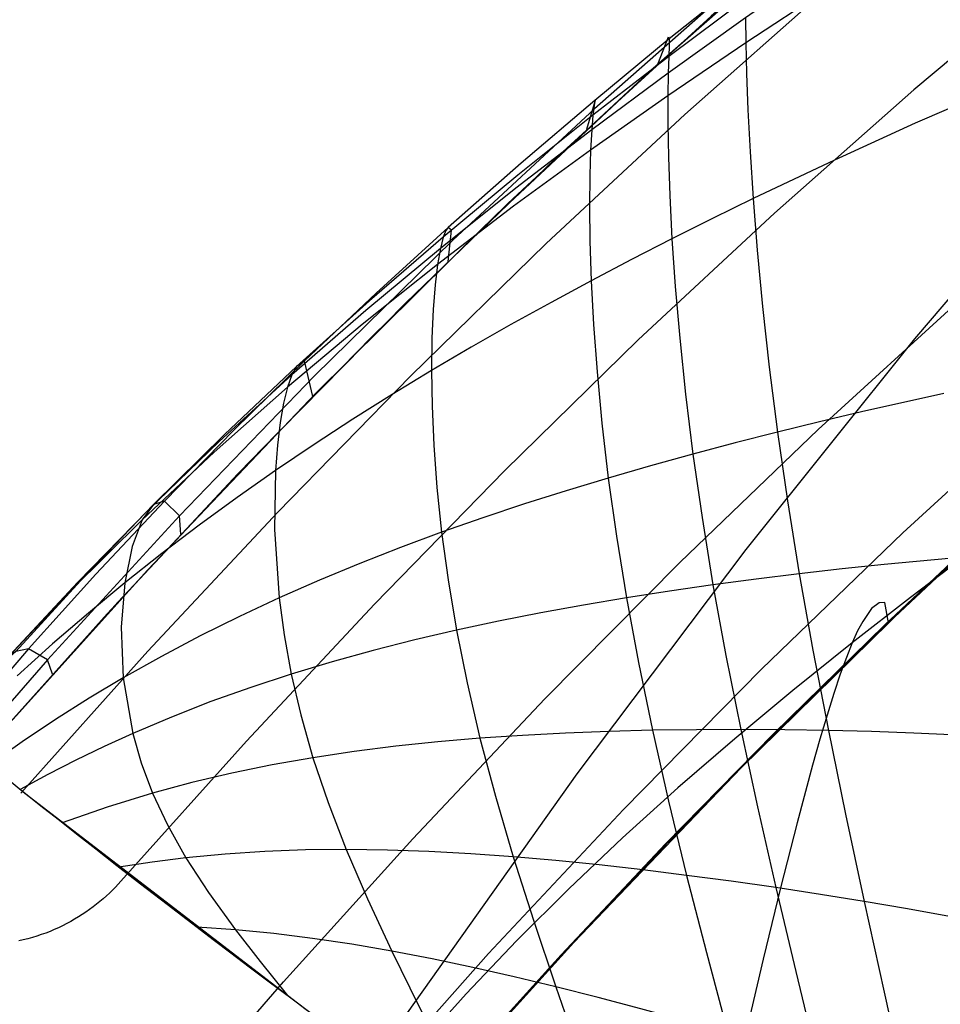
# Model space of a CAD drawing. Header units: millimetres. Extents: x -58 to 58, y -58 to 57.
# Tile 7 of 102: x -34.01 to -29.13, y -43.73 to -38.51. Entities that reach past the tile are written whole.
import ezdxf

# ---------------------------------------------------------------- set-up
doc = ezdxf.new("R2010")
doc.units = ezdxf.units.MM
doc.header["$MEASUREMENT"] = 0
doc.layers.add('Predefinito', color=5, linetype='Continuous')

msp = doc.modelspace()

# ---------------------------------------------------------------- linework, layer by layer
at = {"layer": 'Predefinito'}
for points in [[(-23.90540570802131, -34.00069323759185), (-24.35787951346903, -34.24043988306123), (-24.81011183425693, -34.49087918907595), (-25.26205414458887, -34.75212762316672), (-25.71365791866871, -35.02430165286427), (-26.1648746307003, -35.30751774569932), (-26.61565575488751, -35.60189236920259), (-27.0659527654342, -35.9075419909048), (-27.96506602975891, -36.55293203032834), (-28.86240202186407, -37.24444146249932), (-29.75818754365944, -37.98303480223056), (-30.65264939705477, -38.76967656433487), (-31.54601438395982, -39.60533126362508), (-32.43850930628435, -40.49096341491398), (-33.33036096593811, -41.42753753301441), (-34.22179616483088, -42.41601813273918)], [(-24.01589503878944, -35.19298566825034), (-24.45181120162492, -35.43763211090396), (-24.88189660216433, -35.68941604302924), (-25.30629820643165, -35.94815756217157), (-26.13861180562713, -36.48582568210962), (-26.94985104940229, -37.04929111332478), (-27.74123541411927, -37.63706108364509), (-28.51383018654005, -38.24783156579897), (-29.2686046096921, -38.88041610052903), (-30.00648346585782, -39.53368265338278), (-30.72831327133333, -40.20659499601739), (-31.43490386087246, -40.8981618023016), (-32.12699649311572, -41.60747569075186), (-32.80530049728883, -42.33366836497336), (-33.4704657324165, -43.07594432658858)], [(-33.93601250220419, -45.17296819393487), (-33.27924317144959, -44.38447775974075), (-32.60840724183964, -43.61023131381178), (-31.92336027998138, -42.85178735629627), (-31.22328973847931, -42.11004942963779), (-30.50733791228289, -41.38597129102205), (-29.77455277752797, -40.68061157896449), (-29.02392688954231, -39.9950905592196), (-28.25435489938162, -39.33063736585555), (-27.46464184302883, -38.68858078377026), (-26.65349084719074, -38.07036291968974), (-25.81949383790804, -37.47754953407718), (-25.39345557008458, -37.19119494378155), (-24.74263201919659, -36.77492662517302), (-24.0813020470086, -36.37775069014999)], [(-23.60010614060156, -37.25490381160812), (-24.29787822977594, -37.67603730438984), (-24.98026910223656, -38.11700572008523), (-25.64994089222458, -38.57829778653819), (-26.30695659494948, -39.0588632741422), (-26.95137920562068, -39.55765195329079), (-27.58418216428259, -40.07426001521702), (-28.20356774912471, -40.60558441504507), (-28.80869124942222, -41.149110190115), (-29.39870795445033, -41.70232237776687), (-29.99153823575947, -42.28156309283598), (-30.56676437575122, -42.8670489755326), (-31.12380647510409, -43.45737146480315), (-31.6620846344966, -44.0511219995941), (-32.73089291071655, -45.29715935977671), (-33.7575327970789, -46.5475990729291)], [(-24.07597128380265, -37.53878575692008), (-24.50701875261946, -37.80811772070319), (-24.9387710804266, -38.08947887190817), (-25.37125144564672, -38.38306711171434), (-25.80448302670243, -38.68908034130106), (-26.23848900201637, -39.00771646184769), (-26.67329255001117, -39.33917337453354), (-27.54538507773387, -40.04134118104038), (-28.42094603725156, -40.79716697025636), (-29.30016085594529, -41.60823395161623), (-30.18321496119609, -42.47612533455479), (-31.07029378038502, -43.40242432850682), (-31.96158274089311, -44.38871414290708), (-32.8572672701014, -45.43657798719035), (-33.75753279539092, -46.5475990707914)], [(-24.07597119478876, -37.53878586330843), (-24.50701866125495, -37.80811782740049), (-24.93877098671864, -38.0894789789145), (-25.37125134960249, -38.38306721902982), (-25.80448292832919, -38.68908044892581), (-26.23848890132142, -39.00771656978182), (-26.67329244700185, -39.33917348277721), (-27.54538497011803, -40.0413412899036), (-28.42094592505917, -40.79716707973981), (-29.30016073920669, -41.60823406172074), (-30.18321483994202, -42.47612544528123), (-31.07029365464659, -43.40242443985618), (-31.96158261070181, -44.38871425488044), (-32.85726713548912, -45.43657809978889), (-33.75753265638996, -46.54759918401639)], [(-35.43067310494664, -41.41156122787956), (-33.98019420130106, -42.60981579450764), (-32.48922045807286, -43.75729143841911), (-30.95952869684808, -44.85262069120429), (-29.39294188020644, -45.89449822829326), (-27.79132693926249, -46.8816824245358), (-26.15659254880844, -47.8129968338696), (-24.49068685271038, -48.6873315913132), (-22.79559514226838, -49.50364473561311), (-21.07333749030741, -50.26096345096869), (-19.32596634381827, -50.95838522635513), (-17.55556407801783, -51.59507893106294), (-15.764240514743, -52.17028580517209), (-13.95413040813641, -52.68332036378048)], [(-33.4704657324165, -43.07594432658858), (-33.48497786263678, -43.09210896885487), (-33.49996595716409, -43.10808836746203), (-33.51542962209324, -43.1238644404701), (-33.53136764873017, -43.13941883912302), (-33.54777798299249, -43.15473298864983), (-33.56465769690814, -43.16978813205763), (-33.58200296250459, -43.18456537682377), (-33.59980902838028, -43.19904574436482), (-33.61807019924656, -43.2132102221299), (-33.6367798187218, -43.22703981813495), (-33.65593025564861, -43.2405156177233), (-33.67551289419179, -43.25361884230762), (-33.69551812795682, -43.26633090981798), (-33.71593535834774, -43.27863349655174), (-33.73675299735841, -43.29050860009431), (-33.75795847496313, -43.30193860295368), (-33.77953825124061, -43.31290633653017), (-33.80147783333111, -43.3233951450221), (-33.82376179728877, -43.33338894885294), (-33.84637381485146, -43.34287230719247), (-33.86929668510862, -43.35183047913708), (-33.89251237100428, -43.36024948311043), (-33.91600204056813, -43.36811615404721), (-33.93974611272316, -43.37541819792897), (-33.96372430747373, -43.38214424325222), (-33.98791570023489, -43.3882838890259), (-34.01229878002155, -43.39382774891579)]]:
    msp.add_lwpolyline(points, dxfattribs=at)
at = {"layer": 'Predefinito', "extrusion": (0.7574863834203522, 0.6528509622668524, 0)}
msp.add_lwpolyline([(-10.34334909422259, 320), (-10.32115315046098, 319.9997536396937), (-10.29876885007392, 319.9990058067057), (-10.27621085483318, 319.9977436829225), (-10.25349465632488, 319.9959549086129), (-10.23063656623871, 319.9936276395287), (-10.2076537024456, 319.9907506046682), (-10.18456397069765, 319.9873131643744), (-10.16138604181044, 319.9833053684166), (-10.13813932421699, 319.9787180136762), (-10.11484393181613, 319.9735427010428), (-10.09152064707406, 319.9677718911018), (-10.06819087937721, 319.961398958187), (-10.04487661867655, 319.9544182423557), (-10.0216003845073, 319.9468250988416), (-9.998385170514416, 319.9386159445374), (-9.975254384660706, 319.9297883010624), (-9.952231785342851, 319.920340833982), (-9.929341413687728, 319.9102733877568), (-9.906607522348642, 319.899587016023), (-9.884054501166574, 319.8882840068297), (-9.861706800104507, 319.8763679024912), (-9.839588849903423, 319.8638435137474), (-9.817724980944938, 319.8507169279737), (-9.796139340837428, 319.8369955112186), (-9.774855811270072, 319.8226879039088), (-9.753897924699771, 319.807804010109), (-9.733288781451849, 319.7923549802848), (-9.71305096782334, 319.7763531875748), (-9.693206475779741, 319.7598121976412), (-9.673776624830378, 319.7427467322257), (-9.654781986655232, 319.7251726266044), (-9.636242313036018, 319.7071067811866), (-9.618176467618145, 319.6885671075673), (-9.600602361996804, 319.6695724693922), (-9.583536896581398, 319.6501426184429), (-9.566995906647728, 319.6302981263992), (-9.550994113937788, 319.6100603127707), (-9.535545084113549, 319.5894511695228), (-9.520661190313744, 319.5684932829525), (-9.506353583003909, 319.5472097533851), (-9.49263216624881, 319.5256241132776), (-9.479505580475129, 319.5037602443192), (-9.466981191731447, 319.4816422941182), (-9.455065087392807, 319.459294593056), (-9.443762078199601, 319.4367415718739), (-9.433075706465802, 319.4140076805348), (-9.42300826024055, 319.3911173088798), (-9.413560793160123, 319.3680947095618), (-9.404733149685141, 319.3449639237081), (-9.396523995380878, 319.3217487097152), (-9.388930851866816, 319.298472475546), (-9.381950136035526, 319.2751582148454), (-9.375577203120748, 319.2518284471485), (-9.369806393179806, 319.2285051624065), (-9.364631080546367, 319.2052097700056), (-9.360043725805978, 319.1819630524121), (-9.356035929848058, 319.1587851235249), (-9.352598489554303, 319.1356953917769), (-9.349721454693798, 319.1127125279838), (-9.347394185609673, 319.0898544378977), (-9.345605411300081, 319.0671382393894), (-9.344343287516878, 319.0445802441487), (-9.34359545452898, 319.0221959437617), (-9.343349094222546, 319)], dxfattribs=at)
at = {"layer": 'Predefinito', "extrusion": (0.7229638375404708, 0.690885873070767, 0)}
msp.add_lwpolyline([(-7.838156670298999, 320), (-7.815960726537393, 319.9997536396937), (-7.793576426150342, 319.9990058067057), (-7.771018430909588, 319.9977436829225), (-7.748302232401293, 319.9959549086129), (-7.725444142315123, 319.9936276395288), (-7.702461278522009, 319.9907506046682), (-7.679371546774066, 319.9873131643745), (-7.656193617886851, 319.9833053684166), (-7.632946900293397, 319.9787180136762), (-7.609651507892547, 319.9735427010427), (-7.586328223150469, 319.9677718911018), (-7.562998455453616, 319.961398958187), (-7.539684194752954, 319.9544182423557), (-7.516407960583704, 319.9468250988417), (-7.493192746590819, 319.9386159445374), (-7.470061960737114, 319.9297883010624), (-7.44703936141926, 319.920340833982), (-7.424148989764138, 319.9102733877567), (-7.401415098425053, 319.899587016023), (-7.378862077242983, 319.8882840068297), (-7.356514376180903, 319.8763679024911), (-7.334396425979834, 319.8638435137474), (-7.312532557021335, 319.8507169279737), (-7.290946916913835, 319.8369955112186), (-7.269663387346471, 319.8226879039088), (-7.248705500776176, 319.807804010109), (-7.228096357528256, 319.7923549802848), (-7.207858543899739, 319.7763531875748), (-7.188014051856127, 319.7598121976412), (-7.168584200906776, 319.7427467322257), (-7.149589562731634, 319.7251726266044), (-7.131049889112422, 319.7071067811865), (-7.112984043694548, 319.6885671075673), (-7.095409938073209, 319.6695724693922), (-7.0783444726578, 319.6501426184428), (-7.061803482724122, 319.6302981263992), (-7.045801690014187, 319.6100603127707), (-7.03035266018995, 319.5894511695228), (-7.015468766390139, 319.5684932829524), (-7.001161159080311, 319.5472097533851), (-6.98743974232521, 319.5256241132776), (-6.97431315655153, 319.5037602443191), (-6.961788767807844, 319.481642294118), (-6.949872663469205, 319.459294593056), (-6.938569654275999, 319.4367415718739), (-6.927883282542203, 319.4140076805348), (-6.917815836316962, 319.3911173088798), (-6.908368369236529, 319.3680947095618), (-6.899540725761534, 319.3449639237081), (-6.891331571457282, 319.3217487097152), (-6.883738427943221, 319.298472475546), (-6.876757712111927, 319.2751582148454), (-6.870384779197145, 319.2518284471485), (-6.864613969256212, 319.2285051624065), (-6.85943865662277, 319.2052097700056), (-6.854851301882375, 319.1819630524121), (-6.850843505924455, 319.1587851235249), (-6.847406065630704, 319.135695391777), (-6.844529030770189, 319.1127125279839), (-6.842201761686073, 319.0898544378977), (-6.840412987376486, 319.0671382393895), (-6.83915086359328, 319.0445802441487), (-6.838403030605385, 319.0221959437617), (-6.838156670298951, 319)], dxfattribs=at)
at = {"layer": 'Predefinito', "extrusion": (0.6903835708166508, 0.7234435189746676, 0)}
msp.add_lwpolyline([(-5.483050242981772, 320), (-5.460854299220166, 319.9997536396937), (-5.438469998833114, 319.9990058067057), (-5.415912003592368, 319.9977436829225), (-5.393195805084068, 319.9959549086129), (-5.3703377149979, 319.9936276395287), (-5.347354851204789, 319.9907506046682), (-5.324265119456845, 319.9873131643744), (-5.301087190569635, 319.9833053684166), (-5.277840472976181, 319.9787180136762), (-5.254545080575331, 319.9735427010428), (-5.231221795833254, 319.9677718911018), (-5.2078920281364, 319.961398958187), (-5.184577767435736, 319.9544182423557), (-5.161301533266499, 319.9468250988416), (-5.138086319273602, 319.9386159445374), (-5.1149555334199, 319.9297883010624), (-5.091932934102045, 319.920340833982), (-5.06904256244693, 319.9102733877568), (-5.046308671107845, 319.899587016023), (-5.023755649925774, 319.8882840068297), (-5.001407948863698, 319.8763679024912), (-4.979289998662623, 319.8638435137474), (-4.957426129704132, 319.8507169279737), (-4.935840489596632, 319.8369955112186), (-4.914556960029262, 319.8226879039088), (-4.89359907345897, 319.807804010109), (-4.872989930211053, 319.7923549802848), (-4.852752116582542, 319.7763531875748), (-4.832907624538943, 319.7598121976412), (-4.813477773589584, 319.7427467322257), (-4.794483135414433, 319.7251726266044), (-4.775943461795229, 319.7071067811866), (-4.757877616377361, 319.6885671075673), (-4.74030351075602, 319.6695724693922), (-4.72323804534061, 319.6501426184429), (-4.706697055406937, 319.6302981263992), (-4.69069526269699, 319.6100603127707), (-4.675246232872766, 319.5894511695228), (-4.660362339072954, 319.5684932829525), (-4.646054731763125, 319.5472097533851), (-4.632333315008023, 319.5256241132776), (-4.619206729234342, 319.5037602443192), (-4.606682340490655, 319.4816422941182), (-4.594766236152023, 319.459294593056), (-4.583463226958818, 319.4367415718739), (-4.572776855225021, 319.4140076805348), (-4.562709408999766, 319.3911173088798), (-4.553261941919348, 319.3680947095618), (-4.544434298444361, 319.3449639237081), (-4.536225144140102, 319.3217487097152), (-4.528632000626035, 319.298472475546), (-4.521651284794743, 319.2751582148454), (-4.51527835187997, 319.2518284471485), (-4.50950754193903, 319.2285051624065), (-4.50433222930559, 319.2052097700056), (-4.499744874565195, 319.1819630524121), (-4.495737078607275, 319.1587851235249), (-4.492299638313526, 319.1356953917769), (-4.489422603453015, 319.1127125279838), (-4.4870953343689, 319.0898544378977), (-4.48530656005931, 319.0671382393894), (-4.484044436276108, 319.0445802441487), (-4.483296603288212, 319.0221959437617), (-4.483050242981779, 319)], dxfattribs=at)
at = {"layer": 'Predefinito', "extrusion": (0.710106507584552, 0.7040942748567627, 0)}
msp.add_lwpolyline([(-7.908309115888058, 320), (-7.93050505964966, 319.9997536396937), (-7.952889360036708, 319.9990058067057), (-7.975447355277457, 319.9977436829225), (-7.998163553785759, 319.9959549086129), (-8.021021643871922, 319.9936276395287), (-8.044004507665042, 319.9907506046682), (-8.067094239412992, 319.9873131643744), (-8.090272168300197, 319.9833053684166), (-8.113518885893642, 319.9787180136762), (-8.1368142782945, 319.9735427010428), (-8.160137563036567, 319.9677718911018), (-8.183467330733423, 319.961398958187), (-8.206781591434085, 319.9544182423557), (-8.230057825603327, 319.9468250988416), (-8.253273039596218, 319.9386159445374), (-8.276403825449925, 319.9297883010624), (-8.299426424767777, 319.920340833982), (-8.322316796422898, 319.9102733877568), (-8.345050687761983, 319.899587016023), (-8.367603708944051, 319.8882840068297), (-8.389951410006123, 319.8763679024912), (-8.4120693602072, 319.8638435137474), (-8.433933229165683, 319.8507169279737), (-8.455518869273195, 319.8369955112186), (-8.476802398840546, 319.8226879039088), (-8.497760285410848, 319.807804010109), (-8.518369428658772, 319.7923549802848), (-8.53860724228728, 319.7763531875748), (-8.558451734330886, 319.7598121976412), (-8.577881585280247, 319.7427467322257), (-8.59687622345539, 319.7251726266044), (-8.615415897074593, 319.7071067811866), (-8.633481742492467, 319.6885671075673), (-8.651055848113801, 319.6695724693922), (-8.668121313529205, 319.6501426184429), (-8.684662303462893, 319.6302981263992), (-8.70066409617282, 319.6100603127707), (-8.716113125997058, 319.5894511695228), (-8.730997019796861, 319.5684932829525), (-8.745304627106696, 319.5472097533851), (-8.759026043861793, 319.5256241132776), (-8.772152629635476, 319.5037602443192), (-8.784677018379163, 319.4816422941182), (-8.796593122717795, 319.459294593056), (-8.807896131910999, 319.4367415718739), (-8.818582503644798, 319.4140076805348), (-8.828649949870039, 319.3911173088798), (-8.838097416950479, 319.3680947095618), (-8.846925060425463, 319.3449639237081), (-8.855134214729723, 319.3217487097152), (-8.86272735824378, 319.298472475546), (-8.86970807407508, 319.2751582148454), (-8.87608100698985, 319.2518284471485), (-8.881851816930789, 319.2285051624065), (-8.887027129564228, 319.2052097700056), (-8.891614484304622, 319.1819630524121), (-8.895622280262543, 319.1587851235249), (-8.899059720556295, 319.1356953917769), (-8.901936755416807, 319.1127125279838), (-8.904264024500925, 319.0898544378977), (-8.906052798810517, 319.0671382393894), (-8.907314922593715, 319.0445802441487), (-8.908062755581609, 319.0221959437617), (-8.90830911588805, 319)], dxfattribs=at)
at = {"layer": 'Predefinito', "extrusion": (0.6599256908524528, 0.7513308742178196, 0)}
msp.add_lwpolyline([(-2.279528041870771, 319.0000345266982), (-2.279774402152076, 319.0222300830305), (-2.280522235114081, 319.0446139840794), (-2.281784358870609, 319.0671715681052), (-2.283573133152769, 319.0898873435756), (-2.285900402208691, 319.112744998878), (-2.288777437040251, 319.1357274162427), (-2.292214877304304, 319.1588166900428), (-2.296222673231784, 319.1819941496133), (-2.30081002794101, 319.2052403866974), (-2.305985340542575, 319.2285352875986), (-2.311756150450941, 319.2518580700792), (-2.318129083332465, 319.2751873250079), (-2.325109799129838, 319.2985010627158), (-2.332702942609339, 319.3217767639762), (-2.34091209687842, 319.3449914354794), (-2.349739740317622, 319.3681216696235), (-2.359187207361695, 319.3911437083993), (-2.369254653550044, 319.4140335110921), (-2.379941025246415, 319.4367668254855), (-2.391244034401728, 319.4593192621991), (-2.403160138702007, 319.4816663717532), (-2.415684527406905, 319.5037837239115), (-2.428811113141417, 319.5256469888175), (-2.442532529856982, 319.5472320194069), (-2.456840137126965, 319.5685149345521), (-2.471724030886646, 319.5894722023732), (-2.487173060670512, 319.6100807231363), (-2.503174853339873, 319.6303179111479), (-2.519715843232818, 319.6501617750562), (-2.536781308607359, 319.6695909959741), (-2.554355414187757, 319.6885850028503), (-2.572421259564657, 319.7071240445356), (-2.590960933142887, 319.7251892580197), (-2.609955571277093, 319.742762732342), (-2.629385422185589, 319.7598275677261), (-2.649229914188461, 319.7763679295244), (-2.669467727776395, 319.7923690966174), (-2.690076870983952, 319.8078175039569), (-2.711034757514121, 319.8227007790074), (-2.73231828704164, 319.8370077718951), (-2.753903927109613, 319.8507285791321), (-2.775767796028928, 319.8638545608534), (-2.797885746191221, 319.8763783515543), (-2.820233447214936, 319.8882938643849), (-2.842786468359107, 319.8995962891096), (-2.865520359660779, 319.9102820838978), (-2.888410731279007, 319.9203489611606), (-2.911433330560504, 319.929795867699), (-2.934564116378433, 319.9386229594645), (-2.95777933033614, 319.9468315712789), (-2.981055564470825, 319.9544241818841), (-3.004369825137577, 319.9614043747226), (-3.027699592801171, 319.9677767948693), (-3.051022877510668, 319.9735471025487), (-3.074318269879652, 319.9787219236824), (-3.097564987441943, 319.9833087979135), (-3.120742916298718, 319.9873161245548), (-3.143832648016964, 319.9907531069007), (-3.166815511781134, 319.9936296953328), (-3.189673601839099, 319.9959565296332), (-3.212389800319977, 319.9977448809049), (-3.234947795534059, 319.9990065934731), (-3.257332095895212, 319.9997540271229), (-3.279528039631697, 320)], dxfattribs=at)
at = {"layer": 'Predefinito', "extrusion": (0.6754361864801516, 0.737418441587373, 0)}
msp.add_lwpolyline([(-5.40244284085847, 320), (-5.424638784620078, 319.9997536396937), (-5.447023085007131, 319.9990058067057), (-5.469581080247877, 319.9977436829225), (-5.49229727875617, 319.9959549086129), (-5.515155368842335, 319.9936276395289), (-5.53813823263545, 319.9907506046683), (-5.561227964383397, 319.9873131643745), (-5.584405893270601, 319.9833053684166), (-5.607652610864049, 319.9787180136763), (-5.630948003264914, 319.9735427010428), (-5.654271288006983, 319.9677718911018), (-5.677601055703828, 319.9613989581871), (-5.70091531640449, 319.9544182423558), (-5.724191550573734, 319.9468250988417), (-5.747406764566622, 319.9386159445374), (-5.770537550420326, 319.9297883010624), (-5.79356014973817, 319.920340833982), (-5.816450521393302, 319.9102733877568), (-5.839184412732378, 319.899587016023), (-5.861737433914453, 319.8882840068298), (-5.884085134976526, 319.8763679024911), (-5.906203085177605, 319.8638435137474), (-5.92806695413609, 319.8507169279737), (-5.949652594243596, 319.8369955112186), (-5.970936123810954, 319.8226879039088), (-5.991894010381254, 319.807804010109), (-6.012503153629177, 319.7923549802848), (-6.032740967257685, 319.7763531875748), (-6.052585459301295, 319.7598121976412), (-6.072015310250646, 319.7427467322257), (-6.091009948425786, 319.7251726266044), (-6.109549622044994, 319.7071067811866), (-6.127615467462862, 319.6885671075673), (-6.145189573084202, 319.6695724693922), (-6.162255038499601, 319.6501426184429), (-6.178796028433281, 319.6302981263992), (-6.194797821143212, 319.6100603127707), (-6.210246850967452, 319.5894511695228), (-6.225130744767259, 319.5684932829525), (-6.239438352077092, 319.5472097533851), (-6.25315976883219, 319.5256241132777), (-6.266286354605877, 319.5037602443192), (-6.278810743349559, 319.4816422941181), (-6.290726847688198, 319.459294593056), (-6.302029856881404, 319.4367415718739), (-6.312716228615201, 319.4140076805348), (-6.32278367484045, 319.3911173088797), (-6.332231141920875, 319.3680947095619), (-6.341058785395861, 319.3449639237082), (-6.34926793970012, 319.3217487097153), (-6.356861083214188, 319.298472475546), (-6.363841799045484, 319.2751582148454), (-6.370214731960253, 319.2518284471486), (-6.375985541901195, 319.2285051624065), (-6.381160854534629, 319.2052097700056), (-6.385748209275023, 319.1819630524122), (-6.389756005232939, 319.158785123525), (-6.39319344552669, 319.135695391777), (-6.396070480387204, 319.1127125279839), (-6.39839774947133, 319.0898544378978), (-6.400186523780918, 319.0671382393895), (-6.401448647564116, 319.0445802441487), (-6.402196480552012, 319.0221959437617), (-6.402442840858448, 319)], dxfattribs=at)
at = {"layer": 'Predefinito'}
for points in [[(-23.73438886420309, -33.94330589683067, 55.2931634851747), (-24.20404069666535, -34.18456634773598, 55.32033675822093), (-24.66833587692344, -34.43419147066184, 55.34837080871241), (-25.127104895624, -34.6918552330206, 55.3772849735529), (-25.58026387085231, -34.95726232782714, 55.40710438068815), (-26.0278131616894, -35.2301525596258, 55.4378596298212), (-26.9055730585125, -35.797024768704, 55.5022085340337), (-27.7597672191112, -36.389557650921, 55.5697174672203), (-28.5912542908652, -37.0055221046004, 55.6393629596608), (-29.40174495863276, -37.64361228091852, 55.71184342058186), (-30.191694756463, -38.3023627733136, 55.7934131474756), (-30.9608731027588, -38.9799969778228, 55.8913479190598), (-31.7115859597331, -39.6778715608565, 56.0084476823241), (-32.4446668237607, -40.3971387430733, 56.1417925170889), (-33.1606279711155, -41.1387700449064, 56.2877534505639), (-33.8593618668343, -41.9034940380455, 56.4420673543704), (-34.27137590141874, -42.37518735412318, 56.53699029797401)], [(-23.80720166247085, -33.95007384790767, 319.0000345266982), (-24.4972439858, -34.31645657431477, 319.0000345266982), (-24.94920548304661, -34.57010741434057, 319.0000345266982), (-25.39485779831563, -34.83100006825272, 319.0000345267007), (-25.83435332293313, -35.09893927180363, 319.000034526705), (-26.69546086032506, -35.65521197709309, 319.0000345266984), (-27.53351567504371, -36.23729628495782, 319.0000345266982), (-28.34971959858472, -36.84349508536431, 319.0000345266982), (-29.14534249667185, -37.47246506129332, 319.0000345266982), (-29.92145556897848, -38.12292971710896, 319.0000345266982), (-30.67908957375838, -38.79368128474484, 319.0000345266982), (-31.41919914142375, -39.48363115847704, 319.0000345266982), (-32.1427012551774, -40.19174567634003, 319.0000345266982), (-32.85044000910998, -40.91709211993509, 319.0000345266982), (-33.54322463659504, -41.65878414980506, 319.0000345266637), (-34.22179660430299, -42.41601863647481, 319.0000345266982)], [(-23.85072953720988, -33.97153157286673, 59.99795248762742), (-24.35856812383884, -34.23998415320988, 59.99800488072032), (-24.86020703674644, -34.51861149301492, 59.99808939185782), (-25.35607086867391, -34.80738359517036, 59.9982080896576), (-25.84658421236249, -35.10627046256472, 59.99836304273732), (-26.32659607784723, -35.41165457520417, 59.99854906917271), (-26.80034571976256, -35.72577370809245, 59.99876406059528), (-27.26821411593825, -36.04858068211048, 59.99900966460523), (-27.73058224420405, -36.38002831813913, 59.99928752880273), (-28.62477312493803, -37.05644407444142, 59.9999329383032), (-29.49419099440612, -37.7599624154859, 60.00070684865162), (-30.34135290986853, -38.49005137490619, 60.00160983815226), (-31.16877592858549, -39.24617898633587, 60.00264248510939), (-31.9615223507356, -40.01100006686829, 60.00379770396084), (-32.73335966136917, -40.79457534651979, 60.00509060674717), (-33.48615667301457, -41.59641512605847, 60.00649644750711), (-34.22178219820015, -42.4160297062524, 60.0079904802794)], [(-34.00173688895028, -42.60930639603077, 319.7071067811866), (-33.32709172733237, -41.85645323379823, 319.7071067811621), (-32.63854831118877, -41.1193007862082, 319.7071067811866), (-31.93539220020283, -40.39865016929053, 319.7071067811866), (-31.21684335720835, -39.69538236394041, 319.7071067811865), (-30.4820878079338, -39.0104226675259, 319.7071067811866), (-29.7302399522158, -38.34479234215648, 319.7071067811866), (-28.96037682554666, -37.69956465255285, 319.7071067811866), (-28.17149870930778, -37.07592518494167, 319.7071067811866), (-27.36256426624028, -36.47512406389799, 319.7071067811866), (-26.53236355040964, -35.89849309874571, 319.7071067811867), (-25.6796907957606, -35.34766804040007, 319.7071067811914), (-25.24461557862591, -35.08242351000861, 319.7071067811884), (-24.80352208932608, -34.82419949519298, 319.7071067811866), (-24.35626014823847, -34.57318599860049, 319.7071067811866), (-23.67353378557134, -34.21068723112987, 319.7071067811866)], [(-24.11231929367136, -34.44196445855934, 50.47929730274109), (-24.57735389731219, -34.67364084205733, 50.53888737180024), (-25.037582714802, -34.9130503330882, 50.6001669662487), (-25.9433075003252, -35.4141490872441, 50.7280284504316), (-26.8281746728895, -35.942894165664, 50.8631622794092), (-27.69047947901, -36.4957510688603, 51.0040950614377), (-28.5314411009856, -37.0704732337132, 51.148614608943), (-29.35622699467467, -37.6684838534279, 51.29826267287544), (-29.76313390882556, -37.97666486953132, 51.37882544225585), (-30.1658675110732, -38.2906986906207, 51.4656562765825), (-30.5640490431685, -38.6103746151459, 51.5606010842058), (-30.9579896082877, -38.9360839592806, 51.6653199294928), (-31.34856116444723, -39.2691159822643, 51.77987691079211), (-31.7354845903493, -39.609993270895, 51.9035916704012), (-32.11846642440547, -39.95923227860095, 52.03575963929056), (-32.4972287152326, -40.3173782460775, 52.1756277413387), (-32.87136335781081, -40.68485839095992, 52.32240704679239), (-33.2402403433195, -41.0617544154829, 52.4752218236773), (-33.60341485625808, -41.4482524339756, 52.63316787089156), (-33.9606690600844, -41.8447869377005, 52.7952929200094), (-34.35678189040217, -42.30535202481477, 52.98216682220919)], [(-24.07855884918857, -34.79732471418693, 48.03879189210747), (-25.0035484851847, -35.2355350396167, 48.1917763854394), (-25.9107709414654, -35.7027669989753, 48.3533814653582), (-26.7983427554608, -36.1966797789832, 48.5238728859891), (-27.6636655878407, -36.7133337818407, 48.7011924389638), (-28.508183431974, -37.2505004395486, 48.8825457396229), (-29.34026824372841, -37.81181808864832, 49.07033387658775), (-29.75266253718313, -38.10264326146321, 49.17149408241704), (-30.1617665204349, -38.4000238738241, 49.280508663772), (-30.5669499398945, -38.703769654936, 49.3996556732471), (-30.968378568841, -39.0143386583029, 49.5310257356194), (-31.36688097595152, -39.33327702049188, 49.67479620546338), (-31.7619884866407, -39.6613661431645, 49.8301823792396), (-32.15321418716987, -39.99938765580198, 49.99636866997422), (-32.5400825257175, -40.3481679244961, 50.172480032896), (-32.92186032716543, -40.70830965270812, 50.35758203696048), (-33.2974535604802, -41.0798218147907, 50.5505991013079), (-33.6661664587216, -41.46293564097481, 50.75043660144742), (-34.0277514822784, -41.8583344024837, 50.9559681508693)], [(-33.75753279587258, -46.54759907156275, 60.08487540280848), (-32.85268767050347, -45.1202431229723, 60.07798358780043), (-31.95092646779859, -43.77416478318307, 60.07132273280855), (-31.05207888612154, -42.50714298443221, 60.06488608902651), (-30.15597462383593, -41.31695665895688, 60.05866690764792), (-29.26244337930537, -40.20138473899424, 60.05265843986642), (-28.37131485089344, -39.1582061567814, 60.04685393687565), (-27.48241873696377, -38.18519984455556, 60.04124664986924), (-27.0387546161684, -37.72431720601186, 60.03851485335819), (-26.59558473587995, -37.28014473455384, 60.03582983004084), (-26.15288780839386, -36.85240479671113, 60.0331907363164), (-25.71064254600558, -36.4408197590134, 60.03059672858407), (-25.26882766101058, -36.04511198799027, 60.02804696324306), (-24.82742186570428, -35.6650038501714, 60.02554059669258), (-24.38640387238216, -35.30021771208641, 60.02307678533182), (-23.94575239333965, -34.95047594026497, 60.02065468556)], [(-24.0651861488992, -35.05498904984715, 46.82033258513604), (-24.9894875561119, -35.4719240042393, 46.9887343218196), (-25.896995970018, -35.9172412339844, 47.1665966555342), (-26.7854722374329, -36.3886178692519, 47.354148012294), (-27.651735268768, -36.8818931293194, 47.5489742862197), (-28.4973489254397, -37.3948498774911, 47.7479993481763), (-29.33283783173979, -37.93245411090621, 47.95427734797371), (-29.74811824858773, -38.2120084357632, 48.06554436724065), (-30.1606842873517, -38.4985337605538, 48.1855048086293), (-30.5697472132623, -38.7918503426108, 48.3166382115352), (-30.9753131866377, -39.092396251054, 48.4612367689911), (-31.37808155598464, -39.40175971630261, 48.61953544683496), (-31.7774913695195, -39.720856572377, 48.7907080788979), (-32.17296286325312, -40.05060845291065, 48.97389391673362), (-32.5639240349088, -40.3919910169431, 49.1681662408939), (-32.94947622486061, -40.74570375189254, 49.37252106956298), (-33.3282846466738, -41.111724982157, 49.5857712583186), (-33.6995268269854, -41.49031294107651, 49.80671939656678), (-34.0629468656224, -41.8822811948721, 50.0341514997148)], [(-24.05377453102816, -35.3719820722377, 45.6143840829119), (-24.976879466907, -35.7642259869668, 45.7970331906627), (-25.8842144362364, -36.1840835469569, 45.9900164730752), (-26.773138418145, -36.6292630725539, 46.1935100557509), (-27.6397941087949, -37.0953895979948, 46.4047049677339), (-28.4858648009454, -37.5802573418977, 46.6202522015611), (-29.32441023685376, -38.09023797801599, 46.8440312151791), (-29.74258564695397, -38.35658641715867, 46.96500002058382), (-30.1587164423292, -38.6303427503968, 47.0955467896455), (-30.5718325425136, -38.9113416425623, 47.2383413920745), (-30.9817163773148, -39.1999683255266, 47.3958596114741), (-31.38886257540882, -39.49779554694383, 47.5683811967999), (-31.792625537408, -39.8058752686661, 47.7550434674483), (-32.19234146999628, -40.12527261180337, 47.95494528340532), (-32.5873500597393, -40.4571175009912, 48.1671119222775), (-32.97659359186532, -40.80221454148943, 48.3904694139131), (-33.3584998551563, -41.1605238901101, 48.6237098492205), (-33.73212445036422, -41.53233970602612, 48.8655268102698), (-34.0972096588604, -41.9186121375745, 49.1146165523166)], [(-23.96422386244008, -37.12925700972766, 319.7071067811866), (-24.63183085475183, -37.54034788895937, 319.7071067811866), (-25.2867436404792, -37.97024987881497, 319.7071067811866), (-25.71552049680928, -38.2662005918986, 319.7071067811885), (-26.13827637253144, -38.56936281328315, 319.7071067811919), (-26.96651000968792, -39.19644737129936, 319.7071067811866), (-27.7729635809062, -39.8497982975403, 319.7071067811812), (-28.55897246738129, -40.52787381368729, 319.7071067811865), (-29.32579168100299, -41.2292072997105, 319.7071067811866), (-30.07453365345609, -41.9524712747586, 319.7071067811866), (-30.80624806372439, -42.69640243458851, 319.7071067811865), (-31.52187243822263, -43.45985639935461, 319.7071067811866), (-32.56705395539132, -44.63929125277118, 319.7071067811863), (-33.5790555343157, -45.85490411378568, 319.7071067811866), (-33.81218666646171, -46.14528428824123, 319.7071067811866)], [(-33.75753279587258, -46.54759907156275, 60.08487540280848), (-32.73624850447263, -45.30172883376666, 60.11066505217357), (-31.67300559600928, -44.05978521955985, 60.13506415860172), (-31.13752502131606, -43.46770787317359, 60.14584285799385), (-30.58337904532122, -42.87890988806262, 60.1557880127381), (-30.01114987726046, -42.29486937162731, 60.16470395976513), (-29.42141972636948, -41.71706443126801, 60.17239503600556), (-28.8345009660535, -41.16528558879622, 60.17856644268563), (-28.23255618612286, -40.62323527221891, 60.18369518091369), (-27.61641205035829, -40.09341438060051, 60.18806960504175), (-26.98689522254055, -39.57832381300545, 60.19197806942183), (-26.34578431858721, -39.08105275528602, 60.19565618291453), (-25.6921163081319, -38.60200742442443, 60.19916570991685), (-25.02583763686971, -38.1422406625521, 60.20251506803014), (-24.34689475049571, -37.70280531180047, 60.20571267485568), (-23.65264592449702, -37.28322165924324, 60.20877659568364)], [(-27.5756120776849, -38.3546104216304, 42.0085122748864), (-28.4151264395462, -38.6934070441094, 42.2720318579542), (-29.26032108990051, -39.05748528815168, 42.54911742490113), (-29.68912860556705, -39.25273049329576, 42.70134050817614), (-30.1195722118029, -39.456930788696, 42.867140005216), (-30.33481394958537, -39.56240562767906, 42.95617904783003), (-30.5497466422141, -39.6701037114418, 43.0498778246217), (-30.76415274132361, -39.78002151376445, 43.14864181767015), (-30.9779054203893, -39.8922897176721, 43.2525436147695), (-31.19090238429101, -40.00709586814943, 43.36149003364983), (-31.40303688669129, -40.12464160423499, 43.47535311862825), (-31.61420301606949, -40.2451331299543, 43.59400647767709), (-31.824294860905, -40.3687766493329, 43.7173237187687), (-32.03320678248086, -40.49578177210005, 43.84517587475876), (-32.24083138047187, -40.62637580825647, 43.97741962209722), (-32.44706010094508, -40.76079151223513, 44.11390703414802), (-32.6517843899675, -40.899261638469, 44.2544901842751), (-32.85474925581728, -41.04193261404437, 44.39899088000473), (-33.05558729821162, -41.18879244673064, 44.54716907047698), (-33.25402135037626, -41.33983626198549, 44.69878404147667), (-33.449774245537, -41.4950591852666, 44.8535950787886), (-33.64274491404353, -41.65458162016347, 45.01139098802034), (-33.83298137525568, -41.81865301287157, 45.17197261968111), (-34.0204300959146, -41.98746205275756, 45.33511732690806)], [(-24.25507301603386, -38.39942302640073, 47.62720162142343), (-24.95580434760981, -38.76763806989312, 47.73981152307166), (-25.64738303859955, -39.15427455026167, 47.85717377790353), (-26.33027833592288, -39.55839240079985, 47.97963110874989), (-27.00495948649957, -39.97905155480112, 48.10752623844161), (-27.67238569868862, -40.41608799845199, 48.24292347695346), (-28.32869878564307, -40.86797144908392, 48.3934030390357), (-28.65164355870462, -41.09922854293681, 48.47719936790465), (-28.9705568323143, -41.33389467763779, 48.56824708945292), (-29.28502086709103, -41.57186894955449, 48.6677064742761), (-29.59461792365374, -41.81305045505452, 48.77673779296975), (-29.90887417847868, -42.06556012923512, 48.90031105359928), (-30.21686805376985, -42.32181029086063, 49.03452599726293), (-30.51797728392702, -42.58222619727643, 49.17857036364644), (-30.81157960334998, -42.84723310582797, 49.33163189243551), (-31.09705274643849, -43.11725627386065, 49.49289832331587), (-31.37377444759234, -43.39272095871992, 49.66155739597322), (-31.6411224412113, -43.67405241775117, 49.83679685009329), (-31.89847446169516, -43.96167590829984, 50.0178044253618), (-32.15617390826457, -44.26890021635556, 50.21209590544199), (-32.403746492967, -44.58253095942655, 50.41111390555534), (-32.64263891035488, -44.90165293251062, 50.61418320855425), (-32.87429785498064, -45.2253509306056, 50.82062859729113), (-33.7575327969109, -46.54759907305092, 51.66666666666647)], [(-30.1606842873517, -38.4985337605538, 48.1855048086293), (-30.1587164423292, -38.6303427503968, 47.0955467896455), (-30.15440801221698, -38.79363639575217, 46.01805297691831), (-30.14699731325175, -38.98683038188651, 44.95368315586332), (-30.13566012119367, -39.20842756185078, 43.90314345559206), (-30.1195722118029, -39.456930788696, 42.867140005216), (-30.09784225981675, -39.73089403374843, 41.8464031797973), (-30.06956454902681, -40.02918865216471, 40.8419269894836), (-30.03389326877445, -40.35079357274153, 39.85481301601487), (-29.989982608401, -40.6946877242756, 38.8861628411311), (-29.93708014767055, -41.05999288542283, 37.93723006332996), (-29.8747405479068, -41.4460939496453, 37.009603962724), (-29.80256550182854, -41.85216418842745, 36.10523712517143), (-29.720672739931, -42.2775499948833, 35.2252364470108), (-29.62963071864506, -42.72189172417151, 34.36990749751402), (-29.5307086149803, -43.1846533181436, 33.539526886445), (-29.42551949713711, -43.66510620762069, 32.73436213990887), (-29.3162740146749, -44.1620537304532, 31.9544394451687), (-29.205412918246, -44.67401941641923, 31.19957681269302), (-29.0955971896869, -45.1989663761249, 30.4690479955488), (-28.9629889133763, -45.8687546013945, 29.5902408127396), (-28.89516808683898, -46.20802600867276, 29.16387811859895)], [(-30.62503810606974, -38.74461777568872, 60.00194269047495), (-30.56752442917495, -38.59941244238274, 53.70986572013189), (-30.5640490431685, -38.6103746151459, 51.5606010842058), (-30.56488459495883, -38.64469611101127, 50.48120701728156), (-30.5669499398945, -38.703769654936, 49.3996556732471), (-30.5697472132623, -38.7918503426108, 48.3166382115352), (-30.5718325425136, -38.9113416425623, 47.2383413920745), (-30.57164353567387, -39.06042084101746, 46.17189579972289), (-30.56843910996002, -39.2375485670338, 45.11790748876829), (-30.56140992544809, -39.44126334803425, 44.07702023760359), (-30.5497466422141, -39.6701037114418, 43.0498778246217), (-30.53257249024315, -39.9226501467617, 42.03714248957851), (-30.50895097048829, -40.19778687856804, 41.03970560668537), (-30.4779831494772, -40.49450803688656, 40.05855465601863), (-30.4387700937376, -40.811807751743, 39.0946771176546), (-30.39047512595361, -41.14882873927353, 38.14919805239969), (-30.33249871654, -41.505005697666, 37.223555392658), (-30.26426150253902, -41.87963496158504, 36.31946867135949), (-30.1856272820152, -42.2722797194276, 35.4378522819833), (-30.09689024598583, -42.68279767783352, 34.57895018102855), (-29.9990497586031, -43.1109604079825, 33.7430666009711), (-29.89347336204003, -43.55639673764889, 32.93054045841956), (-29.7822261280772, -44.0183295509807, 32.1415707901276)], [(-31.00063346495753, -39.08910100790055, 60.00241978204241), (-30.95497449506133, -38.9349119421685, 53.78783424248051), (-30.9579896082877, -38.9360839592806, 51.6653199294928), (-30.96244322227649, -38.96358999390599, 50.59927666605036), (-30.968378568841, -39.0143386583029, 49.5310257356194), (-30.9753131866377, -39.092396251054, 48.4612367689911), (-30.9817163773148, -39.1999683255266, 47.3958596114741), (-30.9859204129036, -39.33521066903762, 46.34173624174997), (-30.98721139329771, -39.49662927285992, 45.29942030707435), (-30.984802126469, -39.68279775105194, 44.26949502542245), (-30.9779054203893, -39.8922897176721, 43.2525436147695), (-30.96566724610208, -40.12371137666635, 42.24916271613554), (-30.9471293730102, -40.37595223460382, 41.2601430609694), (-30.92134830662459, -40.64801085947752, 40.2863590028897), (-30.8873805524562, -40.9388858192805, 39.3286848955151), (-30.8443124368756, -41.24772566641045, 38.38811649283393), (-30.7913914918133, -41.5739908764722, 37.4659341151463), (-30.72786187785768, -41.91706810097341, 36.56361983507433), (-30.6533271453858, -42.2766937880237, 35.6818815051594), (-30.56778358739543, -42.65290425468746, 34.8208757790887), (-30.471910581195, -43.0457531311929, 33.9808980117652), (-30.36676706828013, -43.45521274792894, 33.16231982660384), (-30.2541925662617, -43.8809451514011, 32.3654794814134)], [(-31.73649730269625, -39.78990603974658, 60.00344125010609), (-31.71797412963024, -39.62479182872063, 53.96522161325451), (-31.7354845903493, -39.609993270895, 51.9035916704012), (-31.74781646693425, -39.62562318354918, 50.86801721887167), (-31.7619884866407, -39.6613661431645, 49.8301823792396), (-31.7774913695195, -39.720856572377, 48.7907080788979), (-31.792625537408, -39.8058752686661, 47.7550434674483), (-31.80557189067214, -39.91454879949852, 46.72942277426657), (-31.81566616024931, -40.04548610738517, 45.71428936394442), (-31.82215744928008, -40.19734334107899, 44.71010306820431), (-31.824294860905, -40.3687766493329, 43.7173237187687), (-31.82125969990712, -40.55845659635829, 42.73641667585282), (-31.81203486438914, -40.7652944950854, 41.76798156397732), (-31.79557184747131, -40.98830761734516, 40.81267961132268), (-31.7708221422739, -41.2265132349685, 39.8711720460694), (-31.73670092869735, -41.47907925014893, 38.94421272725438), (-31.6921292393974, -41.7455205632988, 38.032788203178), (-31.63600669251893, -42.02539064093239, 37.13794829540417), (-31.5674423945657, -42.3187344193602, 36.2600287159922), (-31.4858349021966, -42.62591302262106, 35.3990196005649), (-31.3911984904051, -42.9475271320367, 34.5551747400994), (-31.28394009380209, -43.28423503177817, 33.72889410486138), (-31.1654052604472, -43.6366286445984, 32.9207396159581), (-31.03746675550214, -44.00515812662, 32.13128501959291)], [(-32.45317779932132, -40.50589030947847, 60.00456966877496), (-32.4972287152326, -40.3173782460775, 52.1756277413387), (-32.5400825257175, -40.3481679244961, 50.172480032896), (-32.5639240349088, -40.3919910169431, 49.1681662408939), (-32.5873500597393, -40.4571175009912, 48.1671119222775), (-32.60849503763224, -40.54167187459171, 47.17488238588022), (-32.62675399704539, -40.6443807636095, 46.19180977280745), (-32.64141957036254, -40.76399405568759, 45.2182327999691), (-32.6517843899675, -40.899261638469, 44.2544901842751), (-32.65620621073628, -41.21191938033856, 42.35794512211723), (-32.6313673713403, -41.5739451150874, 40.5056075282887), (-32.60496205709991, -41.77115613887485, 39.59722672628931), (-32.5673568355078, -41.9784007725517, 38.7015740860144), (-32.51706989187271, -42.19532521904, 37.81929987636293), (-32.4526540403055, -42.4221809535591, 36.9503961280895), (-32.3728002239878, -42.65956276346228, 36.09466650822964), (-32.2766703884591, -42.9085749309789, 35.2522632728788), (-32.16379554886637, -43.17056435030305, 34.42354227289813), (-32.0347746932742, -43.4471992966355, 33.6092128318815), (-31.89090343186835, -43.74019681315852, 32.81012174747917), (-31.7350206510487, -44.0509578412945, 32.0271748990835), (-31.5499055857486, -44.4229602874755, 31.1666167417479), (-31.53698868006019, -44.44814626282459, 31.11118488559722)], [(-29.10901500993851, -40.4898569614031, 38.53184537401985), (-29.54568980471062, -40.58758273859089, 38.69992642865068), (-29.7670677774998, -40.63991676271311, 38.79051625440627), (-29.989982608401, -40.6946877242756, 38.8861628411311), (-30.21402781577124, -40.75196969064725, 38.98738023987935), (-30.4387700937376, -40.811807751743, 39.0946771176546), (-30.66349277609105, -40.87413300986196, 39.20846238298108), (-30.8873805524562, -40.9388858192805, 39.3286848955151), (-31.11010040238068, -41.00621401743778, 39.45519299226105), (-31.33163524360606, -41.07640919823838, 39.58786602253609), (-31.55190313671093, -41.14974954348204, 39.72657027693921), (-31.7708221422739, -41.2265132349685, 39.8711720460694), (-31.98831047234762, -41.30698522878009, 40.02153461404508), (-32.20428587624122, -41.3914897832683, 40.17750256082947), (-32.41866572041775, -41.48036403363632, 40.33891412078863), (-32.6313673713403, -41.5739451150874, 40.5056075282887), (-32.84209047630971, -41.67248095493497, 40.67737172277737), (-33.05035168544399, -41.77603442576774, 40.85389230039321), (-33.25579386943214, -41.88466508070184, 41.0348524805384), (-33.4580598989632, -41.9984324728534, 41.2199354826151), (-33.6392222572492, -42.10656073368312, 41.39166627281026), (-33.81779359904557, -42.2194048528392, 41.56640892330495), (-33.99375987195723, -42.33720819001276, 41.74394976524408), (-34.16710702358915, -42.4602141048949, 41.92407512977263)], [(-33.15214441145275, -41.23629555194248, 60.00579097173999), (-33.1606279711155, -41.1387700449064, 56.2877534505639), (-33.2402403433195, -41.0617544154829, 52.4752218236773), (-33.2974535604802, -41.0798218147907, 50.5505991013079), (-33.3584998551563, -41.1605238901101, 48.6237098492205), (-33.41123257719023, -41.3021993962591, 46.72256385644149), (-33.449774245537, -41.4950591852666, 44.8535950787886), (-33.46837515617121, -41.72996643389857, 43.01867924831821), (-33.4580598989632, -41.9984324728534, 41.2199354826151), (-33.4077232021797, -42.2930163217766, 39.459797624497), (-33.36304177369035, -42.44864661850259, 38.59506048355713), (-33.3025977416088, -42.6099295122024, 37.7403062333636), (-33.22418978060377, -42.77746209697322, 36.89510937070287), (-33.1257581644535, -42.9526558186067, 36.0594136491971), (-33.00547652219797, -43.13740904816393, 35.23339865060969), (-32.8625440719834, -43.3345860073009, 34.4177747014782), (-32.73203658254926, -43.50320166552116, 33.77441240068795), (-32.58819394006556, -43.68371642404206, 33.13901903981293)], [(-28.98652481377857, -41.35641848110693, 36.65216101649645), (-29.42484389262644, -41.39695721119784, 36.82069391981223), (-29.6485588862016, -41.42037553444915, 36.91230807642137), (-29.8747405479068, -41.4460939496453, 37.009603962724), (-30.10290002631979, -41.47426137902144, 37.11316332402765), (-30.33249871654, -41.505005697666, 37.223555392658), (-30.56245107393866, -41.53828455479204, 37.34119155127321), (-30.7913914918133, -41.5739908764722, 37.4659341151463), (-31.0188068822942, -41.61225590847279, 37.59758903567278), (-31.24476704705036, -41.65339773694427, 37.73604095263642), (-31.46922387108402, -41.69771855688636, 37.88115297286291), (-31.6921292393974, -41.7455205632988, 38.032788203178), (-31.91343562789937, -41.79711499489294, 38.19080736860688), (-32.13310163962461, -41.85286906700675, 38.35505359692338), (-32.35108835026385, -41.9131689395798, 38.52536359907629), (-32.5673568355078, -41.9784007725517, 38.7015740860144), (-32.78161524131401, -42.04887430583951, 38.8834668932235), (-32.99334671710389, -42.12472162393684, 39.0707005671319), (-33.20217484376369, -42.20606240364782, 39.2629268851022), (-33.4077232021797, -42.2930163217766, 39.459797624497), (-33.55959818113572, -42.36202689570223, 39.61024521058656), (-33.70971299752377, -42.43454514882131, 39.76303577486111), (-33.85808290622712, -42.51074979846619, 39.9180380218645), (-34.00472316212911, -42.59081956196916, 40.0751206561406)], [(-29.40219537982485, -41.70669668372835, 60.32650329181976), (-29.4221152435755, -41.5989279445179, 54.34313640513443), (-29.45231532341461, -41.60080706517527, 52.93442659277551), (-29.49141302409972, -41.63128471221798, 51.53482246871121), (-29.53898750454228, -41.6991146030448, 50.14777565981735), (-29.56582202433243, -41.74977217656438, 49.46003988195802), (-29.59461792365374, -41.81305045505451, 48.77673779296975), (-29.62531796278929, -41.8897747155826, 48.09826840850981), (-29.65784636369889, -41.97969448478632, 47.42490099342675), (-29.69212271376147, -42.08229035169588, 46.75687237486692), (-29.72806660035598, -42.19704290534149, 46.09441937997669), (-29.76559761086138, -42.32343273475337, 45.4377788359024), (-29.80463533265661, -42.46094042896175, 44.78718756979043), (-29.88690925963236, -42.76723176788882, 43.50510018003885), (-29.97424508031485, -43.11176163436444, 42.25005182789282), (-30.06599949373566, -43.49037474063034, 41.02393713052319), (-30.1615291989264, -43.89891579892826, 39.82865070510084), (-30.26019089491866, -44.33322952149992, 38.66608716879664), (-30.35763857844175, -44.77229164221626, 37.57816667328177), (-30.45710834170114, -45.22893698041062, 36.51951999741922), (-30.55831298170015, -45.70068975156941, 35.48729899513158), (-30.66096529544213, -46.18507417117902, 34.47865552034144), (-30.86946413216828, -47.1818348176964, 32.52070856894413), (-31.08030722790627, -48.19941264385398, 30.62289397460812)], [(-33.83381726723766, -41.97941424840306, 60.0071599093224), (-33.8593618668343, -41.9034940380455, 56.4420673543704), (-33.9606690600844, -41.8447869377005, 52.7952929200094), (-34.0277514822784, -41.8583344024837, 50.9559681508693), (-34.0972096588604, -41.9186121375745, 49.1146165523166), (-34.15791594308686, -42.02241578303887, 47.29448579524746), (-34.2050375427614, -42.1611974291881, 45.5006024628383), (-34.2382072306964, -42.4028349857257, 42.99497974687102)], [(-28.83020051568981, -42.31198417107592, 34.8774354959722), (-29.26748224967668, -42.291393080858, 35.04023226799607), (-29.49232417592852, -42.28352206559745, 35.12961964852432), (-29.720672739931, -42.2775499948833, 35.2252364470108), (-29.9519804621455, -42.27372025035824, 35.32776011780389), (-30.1856272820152, -42.2722797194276, 35.4378522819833), (-30.42009620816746, -42.27329021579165, 35.55596062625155), (-30.6533271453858, -42.2766937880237, 35.6818815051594), (-30.8845725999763, -42.28262651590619, 35.8153774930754), (-31.11401071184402, -42.29140515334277, 35.95633032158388), (-31.34163585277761, -42.30333826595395, 36.10459554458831), (-31.5674423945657, -42.3187344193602, 36.2600287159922), (-31.79142648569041, -42.33791325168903, 36.42248462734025), (-32.0136055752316, -42.36126798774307, 36.59180610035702), (-32.23400598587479, -42.38921757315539, 36.76783073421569), (-32.4526540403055, -42.4221809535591, 36.9503961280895), (-32.669294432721, -42.46052487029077, 37.13928570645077), (-32.8834097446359, -42.50446718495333, 37.33414587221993), (-33.09463312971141, -42.5542035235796, 37.53460869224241), (-33.3025977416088, -42.6099295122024, 37.7403062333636), (-33.54394737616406, -42.68388951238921, 37.98946467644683), (-33.78127233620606, -42.76757237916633, 38.24502183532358)], [(-32.44729317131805, -43.78838828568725, 32.78379952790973), (-32.57061898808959, -43.69674228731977, 33.09307254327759), (-32.68465528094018, -43.61151625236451, 33.40234735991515), (-32.79036295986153, -43.53208673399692, 33.71162364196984), (-32.88870293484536, -43.45783028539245, 34.02090105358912), (-32.98071415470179, -43.38804645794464, 34.33017943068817), (-33.06712929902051, -43.32222588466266, 34.6394587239), (-33.2251773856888, -43.20112720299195, 35.25801940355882), (-33.36611163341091, -43.09239081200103, 35.8765957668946), (-33.49180431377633, -42.99478863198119, 36.49517396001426), (-33.6041890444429, -42.90699153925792, 37.11375358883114), (-33.70519944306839, -42.82767041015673, 37.73233425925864), (-33.79632982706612, -42.7558004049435, 38.35091569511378), (-33.87830953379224, -42.69087639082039, 38.96949779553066), (-34.01796150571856, -42.57966808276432, 40.20666346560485)], [(-29.07809180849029, -43.26442614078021, 33.36562841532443), (-29.3021446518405, -43.22395391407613, 33.44927363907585), (-29.5307086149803, -43.1846533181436, 33.539526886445), (-29.76322400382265, -43.14686132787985, 33.63719275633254), (-29.9990497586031, -43.1109604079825, 33.7430666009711), (-30.2362281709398, -43.07721050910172, 33.85770094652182), (-30.471910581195, -43.0457531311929, 33.9808980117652), (-30.70506510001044, -43.01677247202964, 34.11239159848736), (-30.93597803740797, -42.99054690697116, 34.25204280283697), (-31.16467922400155, -42.9673679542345, 34.39969079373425), (-31.3911984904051, -42.9475271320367, 34.5551747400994), (-31.61556930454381, -42.93132778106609, 34.71833556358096), (-31.83787173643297, -42.91915743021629, 34.88901266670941), (-32.0582055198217, -42.91143388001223, 35.06704293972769), (-32.2766703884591, -42.9085749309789, 35.2522632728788), (-32.49307021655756, -42.91097973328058, 35.44446595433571), (-32.70693025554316, -42.91894852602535, 35.64330529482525), (-32.91793230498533, -42.93275074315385, 35.84841121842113), (-33.1257581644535, -42.9526558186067, 36.0594136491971), (-33.3043350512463, -42.97525595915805, 36.24785943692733), (-33.48094040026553, -43.00318050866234, 36.44036444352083)], [(-29.09012036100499, -44.23500281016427, 31.87289627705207), (-29.3162740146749, -44.1620537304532, 31.9544394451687), (-29.54716937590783, -44.08966521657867, 32.04367815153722), (-29.7822261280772, -44.0183295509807, 32.1415707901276), (-30.01910985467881, -43.94858414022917, 32.24886197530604), (-30.13703387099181, -43.91447714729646, 32.3060240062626), (-30.2541925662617, -43.8809451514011, 32.3654794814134), (-30.37051229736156, -43.8480160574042, 32.4271988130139), (-30.48613238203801, -43.81570655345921, 32.49116207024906), (-30.71529110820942, -43.75307258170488, 32.62572575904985), (-30.94170373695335, -43.69329576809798, 32.76898134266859), (-31.1654052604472, -43.6366286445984, 32.9207396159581), (-31.38643581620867, -43.58333434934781, 33.0808158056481), (-31.60490989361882, -43.5337528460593, 33.24903567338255), (-31.82097401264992, -43.48825190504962, 33.42522581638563), (-32.0347746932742, -43.4471992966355, 33.6092128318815), (-32.24616990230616, -43.41097986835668, 33.80079688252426), (-32.45475823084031, -43.37993556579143, 33.99965613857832), (-32.66029713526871, -43.35436980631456, 34.20543420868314), (-32.8625440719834, -43.3345860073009, 34.4177747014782), (-33.06666780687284, -43.32066698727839, 34.64195262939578)]]:
    msp.add_polyline3d(points, dxfattribs=at)

doc.saveas('drawing.dxf')
